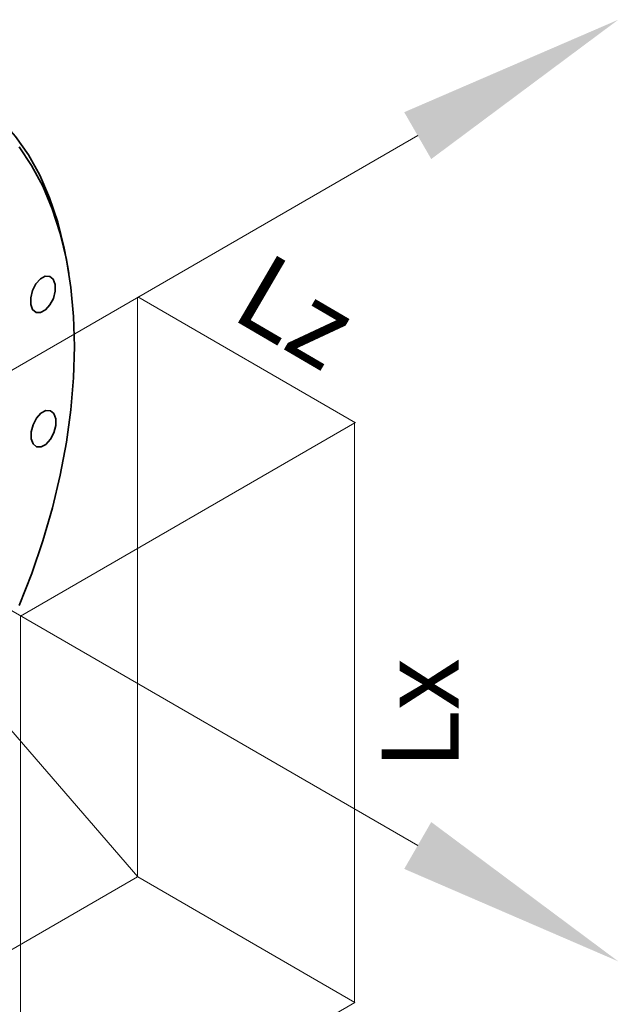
# Model space of a CAD drawing. Header units: millimetres. Extents: x 7702 to 16913, y -3294 to 4428.
# Tile 88 of 89: x 16876 to 16889, y -2938 to -2918. Entities that reach past the tile are written whole.
import ezdxf
from ezdxf.enums import TextEntityAlignment as Align

# ---------------------------------------------------------------- set-up
doc = ezdxf.new("R2010")
doc.units = ezdxf.units.MM
doc.header["$LTSCALE"] = 6
for name, color, linetype, lineweight in [('1轮廓实线层', 7, 'Continuous', 18), ('6文字层', 3, 'Continuous', 13), ('7标注层', 4, 'Continuous', 13)]:
    doc.layers.add(name, color=color, linetype=linetype, lineweight=lineweight)

msp = doc.modelspace()

# ---------------------------------------------------------------- linework, layer by layer
at = {"linetype": 'Continuous', "lineweight": 35}
msp.add_line((16877.445, -2922.867), (16877.424, -2922.738), dxfattribs=at)
at = {"lineweight": 13}
for p, q in [((16878.87, -2923.36), (16878.87, -2935.36)), ((16878.874, -2923.356), (16883.383, -2925.964)), ((16876.44, -2929.964), (16883.368, -2925.964)), ((16883.364, -2925.967), (16883.364, -2937.967)), ((16871.946, -2927.363), (16878.874, -2935.363)), ((16876.44, -2929.964), (16876.44, -2941.964)), ((16871.942, -2939.36), (16878.87, -2935.36)), ((16883.368, -2937.964), (16878.874, -2935.363)), ((16876.44, -2941.964), (16883.368, -2937.964))]:
    msp.add_line(p, q, dxfattribs=at)
at = {"linetype": 'Continuous', "lineweight": 35, "flags": 128}
for points in [[(16870.601, -2920.077), (16871.058, -2919.737), (16871.518, -2919.445), (16871.98, -2919.203), (16872.44, -2919.013), (16872.895, -2918.875), (16873.344, -2918.791), (16873.782, -2918.76), (16874.206, -2918.784), (16874.616, -2918.862), (16875.007, -2918.993), (16875.377, -2919.178), (16875.725, -2919.413), (16876.047, -2919.699), (16876.342, -2920.033), (16876.608, -2920.413), (16876.843, -2920.837), (16877.047, -2921.302), (16877.216, -2921.806), (16877.351, -2922.344), (16877.424, -2922.738)], [(16876.416, -2929.74), (16876.677, -2929.078), (16876.908, -2928.404), (16877.105, -2927.724), (16877.268, -2927.043), (16877.396, -2926.363), (16877.488, -2925.691), (16877.543, -2925.03), (16877.561, -2924.384), (16877.542, -2923.758), (16877.486, -2923.156), (16877.394, -2922.582), (16877.266, -2922.039), (16877.102, -2921.531), (16876.904, -2921.061), (16876.674, -2920.633), (16876.412, -2920.248)], [(16876.96, -2923.625), (16877.053, -2923.521), (16877.124, -2923.385), (16877.162, -2923.235), (16877.161, -2923.096), (16877.122, -2922.989), (16877.05, -2922.929), (16876.957, -2922.926), (16876.856, -2922.98), (16876.763, -2923.083), (16876.692, -2923.22), (16876.654, -2923.37), (16876.654, -2923.509), (16876.693, -2923.616), (16876.765, -2923.676), (16876.859, -2923.679), (16876.96, -2923.625)], [(16876.971, -2926.407), (16877.064, -2926.303), (16877.135, -2926.166), (16877.173, -2926.017), (16877.172, -2925.878), (16877.133, -2925.77), (16877.062, -2925.71), (16876.968, -2925.707), (16876.867, -2925.762), (16876.774, -2925.865), (16876.703, -2926.002), (16876.665, -2926.151), (16876.666, -2926.29), (16876.705, -2926.398), (16876.777, -2926.458), (16876.87, -2926.461), (16876.971, -2926.407)]]:
    msp.add_lwpolyline(points, dxfattribs=at)
at = {"layer": '1轮廓实线层', "lineweight": 13}
for q in [(16884.674, -2920.015), (16884.674, -2934.712)]:
    msp.add_line((16871.946, -2927.363), q, dxfattribs=at)
at = {"layer": '7标注层', "lineweight": 13}
for points in [[(16884.954, -2920.5), (16884.394, -2919.53), (16888.83, -2917.615)], [(16884.394, -2935.197), (16884.954, -2934.227), (16888.83, -2937.112)]]:
    msp.add_solid(points, dxfattribs=at)

# ---------------------------------------------------------------- texts
at = {"layer": '6文字层', "lineweight": 13}
msp.add_text('Lz', height=1.6, rotation=329.6877, dxfattribs=at).set_placement((16881.533, -2924.782), align=Align.BOTTOM_CENTER)
msp.add_text('Lx', height=1.6, rotation=90, dxfattribs=at).set_placement((16883.925, -2931.967), align=Align.TOP_CENTER)

doc.saveas('drawing.dxf')
